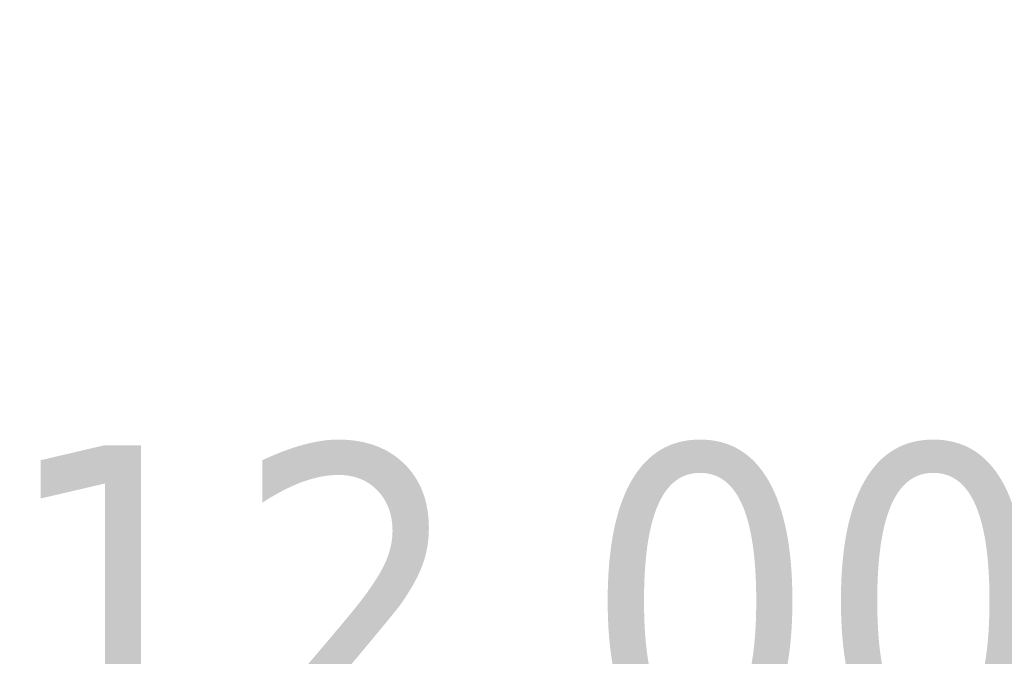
# Paper-space layout 'Sheet' of a CAD drawing. Header units: inches. Extents: x 0.2 to 10.8, y 0.2 to 8.3.
# Tile 216 of 256: x 1.477 to 1.857, y 5.874 to 6.12. Entities that reach past the tile are written whole.
import ezdxf

# ---------------------------------------------------------------- set-up
doc = ezdxf.new("R2010")
doc.units = ezdxf.units.IN
doc.header["$MEASUREMENT"] = 0
doc.layers.get('0').update_dxf_attribs({"lineweight": 5})
doc.styles.add('My Text', font='tahoma.ttf')
doc.dimstyles.new('My Dimension - mm [in] (ANSI)$0', dxfattribs={"dimtxt": 0.12, "dimasz": 0.098425, "dimexe": 0.125, "dimexo": 0.063, "dimgap": 0.031496, "dimtad": 0, "dimlfac": 250, "dimzin": 4, "dimdsep": 46, "dimtxsty": 'My Text', "dimblk": 'Filled-1', "dimcen": 0.09, "dimclrd": 1, "dimclre": 1, "dimclrt": 1, "dimadec": 1, "dimazin": 1, "dimtfac": 1, "dimtofl": 0, "dimtmove": 0, "dimatfit": 3, "dimfxl": 1, "dimtolj": 1, "dimtzin": 4, "dimlwd": -1, "dimlwe": -1, "dimarcsym": 0})

# ---------------------------------------------------------------- blocks, each defined once
blk = doc.blocks.new('*D13')
at = {"color": 1, "true_color": 0xff0000}
for p, q in [((3.07336, 5.51981), (3.07336, 6.00932)), ((3.92136, 5.51981), (3.92136, 6.00932)), ((3.07336, 5.88432), (2.97494, 5.88432)), ((3.17179, 5.88432), (3.82294, 5.88432))]:
    blk.add_line(p, q, dxfattribs=at)
at = {"layer": 'Defpoints', "color": 0}
for p in [(3.92136, 5.88432), (3.07336, 5.45681), (3.92136, 5.45681)]:
    blk.add_point(p, dxfattribs=at)
at = {"color": 1, "true_color": 0xff0000, "insert": (2.15506, 5.88432), "char_height": 0.12, "attachment_point": 5, "style": 'My Text'}
blk.add_mtext('\\A1;212.00 mm [8.346 in]', dxfattribs=at)
blk = doc.blocks.new('Filled-1')

psp = doc.layouts.new('Sheet')

# ---------------------------------------------------------------- dimensions: what is measured, and where the dimension line sits
dim = psp.add_linear_dim(base=(3.921363, 5.884321), p1=(3.073363, 5.45681), p2=(3.921363, 5.45681), dimstyle='My Dimension - mm [in] (ANSI)$0', override={"dimpost": ' mm'})
dim.commit()
dim.dimension.update_dxf_attribs({"geometry": '*D13', "text_midpoint": (2.155061, 5.884321), "dimtype": 160})

doc.saveas('drawing.dxf')
